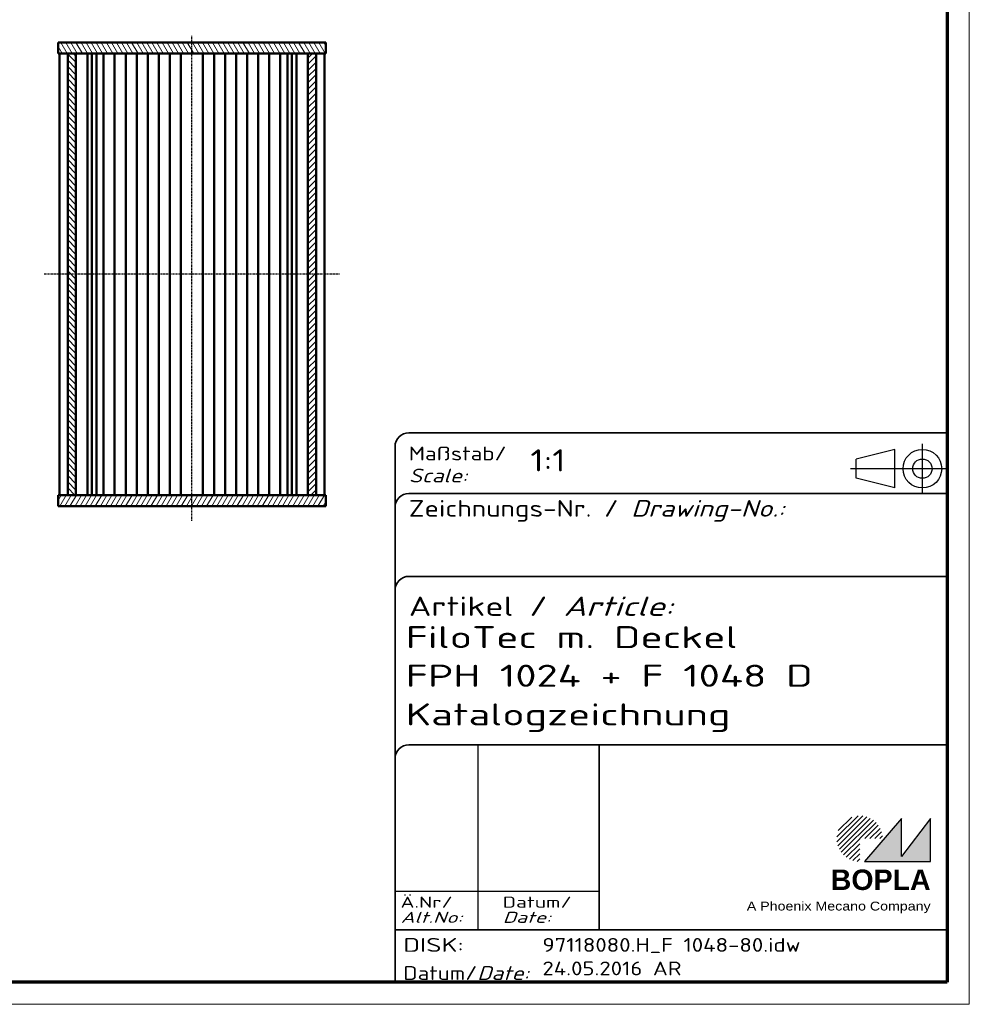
# Model space of a CAD drawing. Header units: millimetres. Extents: x 1 to 419, y 1 to 296.
# Tile 6 of 7: x 247 to 419, y 1 to 179. Entities that reach past the tile are written whole.
import ezdxf
from ezdxf.enums import TextEntityAlignment as Align

# ---------------------------------------------------------------- set-up
doc = ezdxf.new("R2010")
doc.units = ezdxf.units.MM
for name, pattern in [('ACAD_ISO04W100', [30, 24, -3, 0, -3]), ('CHAIN', [0.3543, 0.2362, -0.0295, 0.0591, -0.0295]), ('DASH_DOT', [0.37, 0.24, -0.06, 0.01, -0.06]), ('DASHED', [0.2067, 0.1654, -0.0413])]:
    doc.linetypes.add(name, pattern=pattern)
doc.layers.get('0').update_dxf_attribs({"lineweight": 25})
for name, color, linetype, lineweight in [('Mittellinie (ISO)', 1, 'DASH_DOT', 25), ('Schraffur (ISO)', 1, 'Continuous', 18), ('Sichtbar (ISO)', 7, 'Continuous', 50), ('Sichtbar schmal (ISO)', 1, 'Continuous', 25), ('Titel (ISO)', 5, 'Continuous', 50), ('Verdeckt (ISO)', 5, 'DASHED', 35)]:
    doc.layers.add(name, color=color, linetype=linetype, lineweight=lineweight)
doc.styles.add('Notiztext (DIN)', font='isocpeur.ttf', dxfattribs={"width": 1.1})
doc.styles.get("Standard").update_dxf_attribs({"font": 'isocpeur.ttf', "width": 1.1})
doc.styles.add('Textstil142', font='isocpeur.ttf', dxfattribs={"width": 1.4})
doc.styles.add('Textstil143', font='isocpeur.ttf', dxfattribs={"width": 1.4})
doc.styles.add('Textstil144', font='isocpeur.ttf', dxfattribs={"width": 1.4})
doc.styles.add('Textstil242', font='isocpeur.ttf', dxfattribs={"width": 1.2})
doc.styles.add('Textstil243', font='isocpeur.ttf', dxfattribs={"width": 1.4})
doc.styles.add('Textstil248', font='isocpeui.ttf', dxfattribs={"width": 1.2})
doc.styles.add('Textstil249', font='isocpeui.ttf', dxfattribs={"width": 1.4})
doc.styles.add('Textstil68', font='isocpeur.ttf', dxfattribs={"width": 1.2})

# ---------------------------------------------------------------- blocks, each defined once
blk = doc.blocks.new('Ränder Bopla-A3-Rahmen')
at = {"color": 1, "linetype": 'Continuous', "lineweight": 18}
for p, q in [((419, 296), (419, 1)), ((419, 1), (1, 1))]:
    blk.add_line(p, q, dxfattribs=at)
at = {"color": 3, "linetype": 'Continuous', "lineweight": 70}
for p, q in [((415, 292), (415, 5)), ((415, 5), (20, 5))]:
    blk.add_line(p, q, dxfattribs=at)
blk = doc.blocks.new('Schriftfelder Katalogzeichnung')
at = {"layer": 'Schraffur (ISO)'}
h = blk.add_hatch(dxfattribs=at)
h.set_pattern_fill('ANSI31', color=1, scale=5.08, style=0)
h.set_pattern_definition([(45, (0, 0), (-0.4490128, 0.4490128), [])])
edge = h.paths.add_edge_path()
edge.add_line((395.78, 37.31), (391.63, 37.31))
edge.add_line((391.63, 37.31), (391.63, 33.16))
edge.add_arc((391.63, 37.31), 4.15, 0, 270, ccw=False)
blk.add_hatch(color=7, dxfattribs=at).paths.add_polyline_path([(392.48, 33.16), (404.48, 33.16), (404.48, 40.96), (399.18, 34.06), (399.18, 40.96)])
at = {"color": 1, "linetype": 'ACAD_ISO04W100'}
for p, q in [((402.98, 99.81), (402.98, 108.81)), ((407.48, 104.31), (389.98, 104.31))]:
    blk.add_line(p, q, dxfattribs=at)
at = {"color": 5, "linetype": 'Continuous'}
for p, q in [((397.98, 107.81), (390.98, 106.06)), ((397.98, 100.81), (397.98, 107.81)), ((390.98, 102.56), (390.98, 106.06)), ((397.98, 100.81), (390.98, 102.56))]:
    blk.add_line(p, q, dxfattribs=at)
at = {"color": 1, "linetype": 'Continuous', "lineweight": 25}
for p, q in [((322.48, 54.31), (322.48, 20.81)), ((307.48, 27.81), (344.48, 27.81))]:
    blk.add_line(p, q, dxfattribs=at)
at = {"color": 7, "linetype": 'Continuous'}
for p, q in [((399.18, 40.96), (392.48, 33.16)), ((404.48, 40.96), (399.18, 34.06)), ((399.18, 34.06), (399.18, 40.96)), ((404.48, 33.16), (404.48, 40.96)), ((392.48, 33.16), (404.48, 33.16))]:
    blk.add_line(p, q, dxfattribs=at)
at = {"color": 5, "linetype": 'Continuous'}
for radius in [3.5, 1.75]:
    blk.add_circle((402.98, 104.31), radius, dxfattribs=at)
at = {"layer": 'Titel (ISO)', "lineweight": 18}
for p, q in [((410.48, 7.31), (411.48, 7.31)), ((411.48, 7.31), (411.48, 8.31))]:
    blk.add_line(p, q, dxfattribs=at)
at = {"layer": 'Verdeckt (ISO)', "color": 5, "linetype": 'Continuous', "lineweight": 35}
for p, q in [((407.48, 110.81), (309.98, 110.81)), ((307.48, 108.31), (307.48, 11.31)), ((407.48, 99.81), (309.98, 99.81)), ((407.48, 84.81), (309.98, 84.81)), ((407.48, 54.31), (309.98, 54.31)), ((407.48, 20.81), (307.48, 20.81))]:
    blk.add_line(p, q, dxfattribs=at)
at = {"layer": 'Verdeckt (ISO)', "color": 5, "linetype": 'Continuous'}
blk.add_line((344.48, 54.31), (344.48, 20.81), dxfattribs=at)
at = {"layer": 'Verdeckt (ISO)', "color": 5, "linetype": 'Continuous', "lineweight": 35}
for centre in [(309.98, 108.31), (309.98, 97.31), (309.98, 82.31), (309.98, 51.81)]:
    blk.add_arc(centre, 2.5, 90, 180, dxfattribs=at)
at = {"color": 5, "style": 'Textstil142', "width": 1.4}
blk.add_text('DISK:', height=2.5, dxfattribs=at).set_placement((308.98, 16.81))
at = {"color": 7, "insert": (309.98, 77.64), "char_height": 3.5, "attachment_point": 7}
blk.add_mtext('\\fISOCPEUR|b0|i0;\\W1.30;\\H3.5000;Artikel / \\fISOCPEUR|b0|i1;\\W1.30;\\H3.5000;Article:', dxfattribs=at)
at = {"color": 5, "insert": (308.98, 11.72), "char_height": 2.5, "attachment_point": 7}
blk.add_mtext('\\fISOCPEUR|b0|i0;\\W1.20;\\H2.5000;Datum/\\fISOCPEUR|b0|i1;\\W1.20;\\H2.5000;Date:', dxfattribs=at)
at = {"color": 5, "style": 'Textstil68', "width": 1.2}
for tag, p in [('DATEINAME_001', (334.18, 16.81)), ('ERSTELLUNGSDATUM_001', (334.18, 12.56)), ('50-Namenskürzel_001', (354.18, 12.56))]:
    blk.add_attdef(tag, p, '', height=2.5, dxfattribs=at)
at = {"layer": 'Sichtbar schmal (ISO)', "color": 1}
for s, height, style, width, p in [('Maßstab/', 2.5, 'Textstil68', 1.2, (309.98, 105.81)), ('Scale:', 2.5, 'Textstil248', 1.2, (309.98, 101.81)), ('Ä.Nr/', 2, 'Textstil144', 1.4, (308.48, 24.81)), ('Datum/', 2, 'Textstil144', 1.4, (326.98, 24.81)), ('Alt.No:', 2, 'Textstil249', 1.4, (308.48, 22.06)), ('Date:', 2, 'Textstil249', 1.4, (326.98, 22.06))]:
    blk.add_text(s, height=height, dxfattribs=dict(at, style=style, width=width)).set_placement(p)
at = {"layer": 'Sichtbar schmal (ISO)', "color": 1, "insert": (309.98, 94.71), "char_height": 3, "attachment_point": 7}
blk.add_mtext('\\fISOCPEUR|b0|i0;\\W1.20;\\H3.0000;Zeichnungs-Nr. / \\fISOCPEUR|b0|i1;\\W1.20;\\H3.0000;Drawing-No.:', dxfattribs=at)
at = {"layer": 'Sichtbar schmal (ISO)', "color": 1, "style": 'Textstil144', "width": 1.4}
for tag, p in [('19-Ä-Nr._-10-', (309.48, 53.56)), ('19-Datum_-10-', (324.48, 53.56)), ('18-Ä-Nr._-9-', (309.48, 51.06)), ('18-Datum_-9-', (324.48, 51.06)), ('17-Ä-Nr._-8-', (309.48, 48.56)), ('17-Datum_-8-', (324.48, 48.56)), ('16-Ä-Nr._-7-', (309.48, 46.06)), ('16-Datum_-7-', (324.48, 46.06)), ('15-Ä-Nr._-6-', (309.48, 43.56)), ('15-Datum_-6-', (324.48, 43.56)), ('14-Ä-Nr._-5-', (309.48, 41.06)), ('14-Datum_-5-', (324.48, 41.06)), ('13-Ä-Nr._-4-', (309.48, 38.56)), ('13-Datum_-4-', (324.48, 38.56)), ('12-Ä-Nr._-3-', (309.48, 36.06)), ('12-Datum_-3-', (324.48, 36.06)), ('11-Ä-Nr._-2-', (309.48, 33.56)), ('11-Datum_-2-', (324.48, 33.56)), ('10-Ä-Nr._-1-', (309.48, 31.06)), ('10-Datum_-1-', (324.48, 31.06))]:
    blk.add_attdef(tag, text='', height=2, dxfattribs=at).set_placement(p, align=Align.TOP_LEFT)
at = {"layer": 'Titel (ISO)', "color": 7, "insert": (404.48, 27.96), "char_height": 3.7, "width": 19.8847, "attachment_point": 9, "style": 'Notiztext (DIN)'}
blk.add_mtext('\\fArial|b1|i0;\\H3.7000;BOPLA', dxfattribs=at)
at = {"layer": 'Titel (ISO)', "color": 5, "insert": (404.48, 23.81), "char_height": 1.6, "width": 34.8824, "attachment_point": 9, "style": 'Notiztext (DIN)'}
blk.add_mtext('\\fArial|b0|i0;\\W1.15;\\H1.6000;A Phoenix Mecano Company', dxfattribs=at)
at = {"layer": 'Titel (ISO)', "color": 7}
for tag, p, height, style, width in [('02-Maßstab_001', (332, 103.81), 4, 'Textstil242', 1.2), ('07-Artikel-Modell_001', (309.43, 71.81), 3.98, 'Textstil243', 1.4), ('08-Artikel-Benennung_001', (309.42, 64.81), 4, 'Textstil143', 1.4), ('09-Artikel-Benennung_(2.Zeile)_001', (309.43, 57.81), 3.98, 'Textstil243', 1.4)]:
    blk.add_attdef(tag, p, '', height=height, dxfattribs=dict(at, style=style, width=width))
at = {"layer": 'Titel (ISO)', "color": 7, "style": 'Textstil143', "width": 1.4}
blk.add_attdef('03-Zchn.Nr.', text='', height=4, dxfattribs=at).set_placement((332.48, 92.31), align=Align.TOP_LEFT)

msp = doc.modelspace()

# ---------------------------------------------------------------- hatches: boundary and pattern name
at = {"layer": 'Schraffur (ISO)'}
h = msp.add_hatch(dxfattribs=at)
h.set_pattern_fill('ANSI31', color=256, scale=6.35, angle=75.000175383, style=0)
h.set_pattern_definition([(120.00018, (0, 0), (-0.6874064, -0.3968771), [])])
h.paths.add_polyline_path([(253.9650218, 173.2056243), (255.7150218, 173.2056243), (257.2150218, 173.2056243), (299.2150218, 173.2056243), (300.7150218, 173.2056243), (302.4650218, 173.2056243), (302.4650218, 175.2056243), (253.9650218, 175.2056243)])
h = msp.add_hatch(dxfattribs=at)
h.set_pattern_fill('ANSI31', color=256, scale=6.35, angle=90.000210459, style=0)
h.set_pattern_definition([(135.0002, (0, 0), (-0.561264, -0.561268), [])])
h.paths.add_polyline_path([(257.2150218, 173.2056243), (255.7150218, 173.2056243), (255.7150218, 93.2056243), (257.2150218, 93.2056243)])
h = msp.add_hatch(dxfattribs=at)
h.set_pattern_fill('ANSI31', color=256, scale=6.35, style=0)
h.set_pattern_definition([(45, (0, 0), (-0.561266, 0.561266), [])])
h.paths.add_polyline_path([(300.7150218, 173.2056243), (299.2150218, 173.2056243), (299.2150218, 93.2056243), (300.7150218, 93.2056243)])
h = msp.add_hatch(dxfattribs=at)
h.set_pattern_fill('ANSI31', color=256, scale=6.35, angle=14.999977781, style=0)
h.set_pattern_definition([(59.99998, (0, 0), (-0.6874075, 0.3968753), [])])
h.paths.add_polyline_path([(302.4650218, 93.2056243), (300.7150218, 93.2056243), (299.2150218, 93.2056243), (257.2150218, 93.2056243), (255.7150218, 93.2056243), (253.9650218, 93.2056243), (253.9650218, 91.2056243), (302.4650218, 91.2056243)])

# ---------------------------------------------------------------- linework, layer by layer
at = {"layer": 'Mittellinie (ISO)', "linetype": 'CHAIN'}
for p, q in [((278.2150218, 88.57541), (278.2150218, 176.3617592)), ((304.9650218, 133.2056243), (251.4650218, 133.2056243))]:
    msp.add_line(p, q, dxfattribs=at)
at = {"layer": 'Sichtbar (ISO)'}
for p, q in [((302.4650218, 175.2056243), (253.9650218, 175.2056243)), ((253.9650218, 175.2056243), (253.9650218, 173.2056243)), ((302.4650218, 173.2056243), (302.4650218, 175.2056243)), ((253.9650218, 173.2056243), (302.4650218, 173.2056243)), ((254.2150218, 173.2056243), (254.2150218, 93.2056243)), ((257.2150218, 173.2056243), (255.7150218, 173.2056243)), ((255.7150218, 173.2056243), (255.7150218, 93.2056243)), ((257.2150218, 93.2056243), (257.2150218, 173.2056243)), ((259.2804171, 93.2056243), (259.2804171, 173.2056243)), ((260.1087051, 173.2056243), (260.1087051, 93.2056243)), ((260.9150218, 93.2056243), (260.9150218, 173.2056243)), ((262.2150218, 93.2056243), (262.2150218, 173.2056243)), ((264.2150218, 173.2056243), (264.2150218, 93.2056243)), ((266.2150218, 93.2056243), (266.2150218, 173.2056243)), ((268.2150218, 173.2056243), (268.2150218, 93.2056243)), ((270.2150218, 93.2056243), (270.2150218, 173.2056243)), ((272.2150218, 173.2056243), (272.2150218, 93.2056243)), ((274.2150218, 93.2056243), (274.2150218, 173.2056243)), ((276.2150218, 173.2056243), (276.2150218, 93.2056243)), ((280.2150218, 93.2056243), (280.2150218, 173.2056243)), ((282.2150218, 173.2056243), (282.2150218, 93.2056243)), ((284.2150218, 93.2056243), (284.2150218, 173.2056243)), ((286.2150218, 173.2056243), (286.2150218, 93.2056243)), ((288.2150218, 93.2056243), (288.2150218, 173.2056243)), ((290.2150218, 173.2056243), (290.2150218, 93.2056243)), ((292.2150218, 93.2056243), (292.2150218, 173.2056243)), ((294.2150218, 173.2056243), (294.2150218, 93.2056243)), ((295.5150218, 173.2056243), (295.5150218, 93.2056243)), ((296.3213386, 173.2056243), (296.3213386, 93.2056243)), ((297.1496266, 173.2056243), (297.1496266, 93.2056243)), ((300.7150218, 173.2056243), (299.2150218, 173.2056243)), ((299.2150218, 173.2056243), (299.2150218, 93.2056243)), ((300.7150218, 93.2056243), (300.7150218, 173.2056243)), ((302.2150218, 93.2056243), (302.2150218, 173.2056243)), ((302.4650218, 93.2056243), (253.9650218, 93.2056243)), ((253.9650218, 93.2056243), (253.9650218, 91.2056243)), ((255.7150218, 93.2056243), (257.2150218, 93.2056243)), ((299.2150218, 93.2056243), (300.7150218, 93.2056243)), ((302.4650218, 91.2056243), (302.4650218, 93.2056243)), ((253.9650218, 91.2056243), (302.4650218, 91.2056243))]:
    msp.add_line(p, q, dxfattribs=at)

# ---------------------------------------------------------------- block references
msp.add_blockref('Ränder Bopla-A3-Rahmen', (0, 0))
msp.add_blockref('Schriftfelder Katalogzeichnung', (7.5158395, -6.3067288)).add_auto_attribs({'DATEINAME_001': '97118080.H_F 1048-80.idw', 'ERSTELLUNGSDATUM_001': '24.05.2016', '07-Artikel-Modell_001': 'FiloTec m. Deckel', '50-Namenskürzel_001': 'AR', '02-Maßstab_001': '1:1', '08-Artikel-Benennung_001': 'FPH 1024 + F 1048 D', '09-Artikel-Benennung_(2.Zeile)_001': 'Katalogzeichnung'})

doc.saveas('drawing.dxf')
